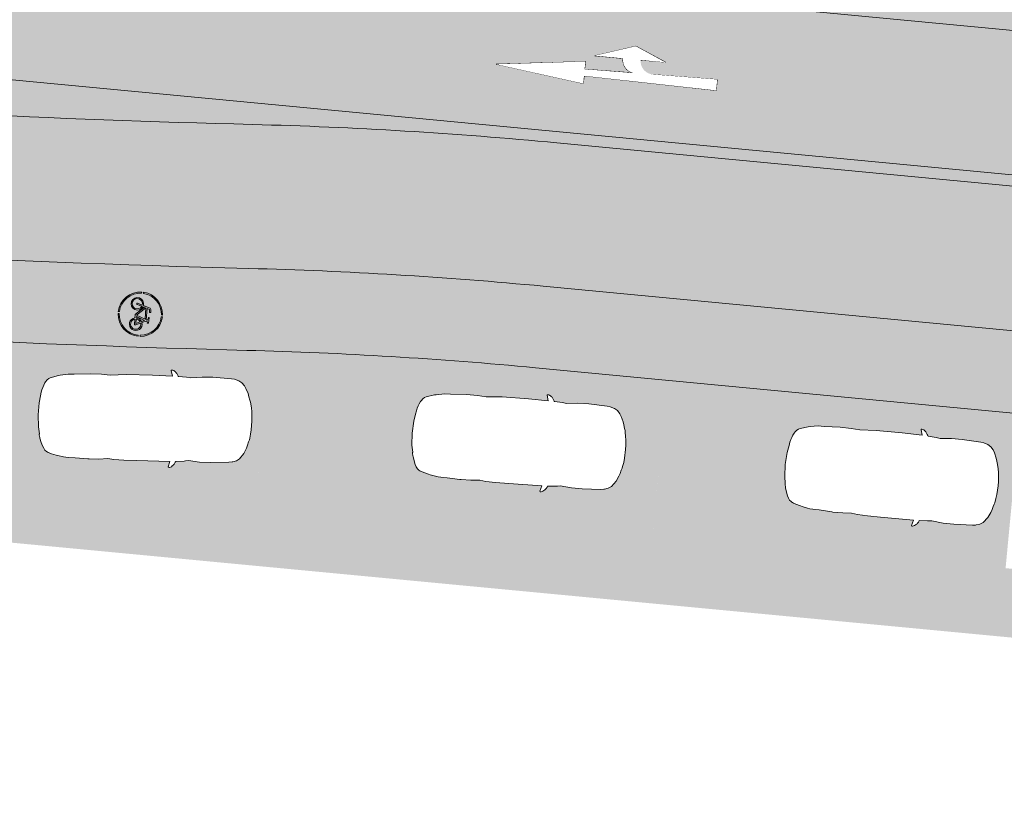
# Model space of a CAD drawing. Header units: metres. Extents: x -862 to 1262, y -354 to 644.
# Tile 30 of 256: x -415 to -392, y 397 to 415. Entities that reach past the tile are written whole.
import ezdxf

# ---------------------------------------------------------------- set-up
doc = ezdxf.new("R2010")
doc.units = ezdxf.units.M
doc.header["$LTSCALE"] = 0.5
doc.set_wipeout_variables(frame=1)
doc.layers.add('BPR_Verkehr_220520', color=7, linetype='Continuous')

# ---------------------------------------------------------------- blocks, each defined once
blk = doc.blocks.new('Fz_bmw_X5_2011_D-2')
at = {"color": 255, "linetype": 'Continuous', "lineweight": 5, "transparency": 33554687}
blk.add_wipeout([(2.186, -3.613), (2.164, -3.575), (2.126, -3.533), (2.095, -3.491), (2.069, -3.468), (2.043, -3.448), (2.016, -3.43), (1.989, -3.415), (1.962, -3.401), (1.934, -3.389), (1.918, -3.384), (1.895, -3.006), (1.888, -2.94), (1.866, -2.814), (1.92, -2.304), (1.925, -1.818), (1.882, -0.981), (1.865, -0.837), (1.859, -0.807), (1.807, -0.646), (1.72, -0.505), (1.466, -0.317), (1.229, -0.212), (1.098, -0.166), (0.947, -0.127), (0.848, -0.092), (0.776, -0.077), (0.588, -0.043), (0.395, -0.019), (0, 0), (-0.198, -0.005), (-0.395, -0.019), (-0.432, -0.023), (-0.587, -0.043), (-0.776, -0.077), (-0.848, -0.092), (-0.947, -0.127), (-1.098, -0.166), (-1.237, -0.213), (-1.466, -0.317), (-1.589, -0.386), (-1.72, -0.505), (-1.807, -0.646), (-1.864, -0.837), (-1.882, -0.981), (-1.925, -1.818), (-1.92, -2.304), (-1.866, -2.814), (-1.894, -3.006), (-1.915, -3.372), (-1.934, -3.389), (-1.989, -3.415), (-2.043, -3.448), (-2.069, -3.468), (-2.095, -3.491), (-2.119, -3.516), (-2.152, -3.561), (-2.175, -3.594), (-2.195, -3.643), (-2.197, -3.687), (-2.194, -3.704), (-2.177, -3.714), (-2.171, -3.713), (-1.927, -3.646), (-1.945, -4.544), (-1.937, -5.733), (-1.886, -6.457), (-1.915, -6.853), (-1.923, -7.351), (-1.884, -8.076), (-1.879, -8.345), (-1.812, -8.71), (-1.793, -8.789), (-1.682, -9.154), (-1.646, -9.225), (-1.585, -9.296), (-1.503, -9.358), (-1.449, -9.39), (-1.34, -9.442), (-1.242, -9.48), (-1.136, -9.514), (-1.021, -9.545), (-0.858, -9.571), (-0.542, -9.627), (0, -9.658), (0.543, -9.627), (0.859, -9.571), (0.871, -9.574), (0.876, -9.574), (0.888, -9.574), (0.894, -9.573), (0.901, -9.572), (1.022, -9.545), (1.05, -9.538), (1.242, -9.48), (1.399, -9.416), (1.503, -9.358), (1.585, -9.296), (1.646, -9.225), (1.666, -9.188), (1.682, -9.154), (1.7, -9.11), (1.738, -8.995), (1.794, -8.789), (1.813, -8.71), (1.864, -8.457), (1.879, -8.345), (1.884, -8.217), (1.894, -7.928), (1.923, -7.351), (1.924, -7.297), (1.915, -6.853), (1.886, -6.457), (1.918, -6.185), (1.938, -5.733), (1.934, -5.134), (1.925, -3.645), (2.171, -3.713), (2.196, -3.697), (2.198, -3.675), (2.197, -3.659)], dxfattribs=at)
at = {"color": 9, "linetype": 'Continuous', "lineweight": 5, "transparency": 33554687, "flags": 128}
blk.add_lwpolyline([(2.186, -3.613), (2.164, -3.575), (2.126, -3.533), (2.095, -3.491), (2.069, -3.468), (2.043, -3.448), (2.016, -3.43), (1.989, -3.415), (1.962, -3.401), (1.934, -3.389), (1.918, -3.384), (1.895, -3.006), (1.888, -2.94), (1.866, -2.814), (1.92, -2.304), (1.925, -1.818), (1.882, -0.981), (1.865, -0.837), (1.859, -0.807), (1.807, -0.646), (1.72, -0.505), (1.466, -0.317), (1.229, -0.212), (1.098, -0.166), (0.947, -0.127), (0.848, -0.092), (0.776, -0.077), (0.588, -0.043), (0.395, -0.019), (0, 0), (-0.198, -0.005), (-0.395, -0.019), (-0.432, -0.023), (-0.587, -0.043), (-0.776, -0.077), (-0.848, -0.092), (-0.947, -0.127), (-1.098, -0.166), (-1.237, -0.213), (-1.466, -0.317), (-1.589, -0.386), (-1.72, -0.505), (-1.807, -0.646), (-1.864, -0.837), (-1.882, -0.981), (-1.925, -1.818), (-1.92, -2.304), (-1.866, -2.814), (-1.894, -3.006), (-1.915, -3.372), (-1.934, -3.389), (-1.989, -3.415), (-2.043, -3.448), (-2.069, -3.468), (-2.095, -3.491), (-2.119, -3.516), (-2.152, -3.561), (-2.175, -3.594), (-2.195, -3.643), (-2.197, -3.687), (-2.194, -3.704), (-2.177, -3.714), (-2.171, -3.713), (-1.927, -3.646), (-1.945, -4.544), (-1.937, -5.733), (-1.886, -6.457), (-1.915, -6.853), (-1.923, -7.351), (-1.884, -8.076), (-1.879, -8.345), (-1.812, -8.71), (-1.793, -8.789), (-1.682, -9.154), (-1.646, -9.225), (-1.585, -9.296), (-1.503, -9.358), (-1.449, -9.39), (-1.34, -9.442), (-1.242, -9.48), (-1.136, -9.514), (-1.021, -9.545), (-0.858, -9.571), (-0.542, -9.627), (0, -9.658), (0.543, -9.627), (0.859, -9.571), (0.871, -9.574), (0.876, -9.574), (0.888, -9.574), (0.894, -9.573), (0.901, -9.572), (1.022, -9.545), (1.05, -9.538), (1.242, -9.48), (1.399, -9.416), (1.503, -9.358), (1.585, -9.296), (1.646, -9.225), (1.666, -9.188), (1.682, -9.154), (1.7, -9.11), (1.738, -8.995), (1.794, -8.789), (1.813, -8.71), (1.864, -8.457), (1.879, -8.345), (1.884, -8.217), (1.894, -7.928), (1.923, -7.351), (1.924, -7.297), (1.915, -6.853), (1.886, -6.457), (1.918, -6.185), (1.938, -5.733), (1.934, -5.134), (1.925, -3.645), (2.171, -3.713), (2.196, -3.697), (2.198, -3.675), (2.197, -3.659)], close=True, dxfattribs=at)
at = {"color": 255, "linetype": 'Continuous', "lineweight": 5, "transparency": 33554687}
blk.add_wipeout([(-0.542, -9.627), (0, -9.658), (0.543, -9.627), (0.859, -9.571), (0.871, -9.574), (0.876, -9.574), (0.888, -9.574), (0.894, -9.573), (0.901, -9.572), (1.022, -9.545), (1.05, -9.538), (1.242, -9.48), (1.399, -9.416), (1.503, -9.358), (1.585, -9.296), (1.646, -9.225), (1.666, -9.188), (1.682, -9.154), (1.7, -9.11), (1.738, -8.995), (1.794, -8.789), (1.813, -8.71), (1.864, -8.457), (1.879, -8.345), (1.884, -8.217), (1.894, -7.928), (1.923, -7.351), (1.924, -7.297), (1.915, -6.853), (1.886, -6.457), (1.918, -6.185), (1.938, -5.733), (1.934, -5.134), (1.925, -3.645), (2.171, -3.713), (2.196, -3.697), (2.198, -3.675), (2.197, -3.659), (2.186, -3.613), (2.164, -3.575), (2.126, -3.533), (2.095, -3.491), (2.069, -3.468), (2.043, -3.448), (2.016, -3.43), (1.989, -3.415), (1.962, -3.401), (1.934, -3.389), (1.918, -3.384), (1.895, -3.006), (1.888, -2.94), (1.866, -2.814), (1.92, -2.304), (1.925, -1.818), (1.882, -0.981), (1.865, -0.837), (1.859, -0.807), (1.807, -0.646), (1.72, -0.505), (1.466, -0.317), (1.229, -0.212), (1.098, -0.166), (0.947, -0.127), (0.848, -0.092), (0.776, -0.077), (0.588, -0.043), (0.395, -0.019), (0, 0), (-0.198, -0.005), (-0.395, -0.019), (-0.432, -0.023), (-0.587, -0.043), (-0.776, -0.077), (-0.848, -0.092), (-0.947, -0.127), (-1.098, -0.166), (-1.237, -0.213), (-1.466, -0.317), (-1.589, -0.386), (-1.72, -0.505), (-1.807, -0.646), (-1.864, -0.837), (-1.882, -0.981), (-1.925, -1.818), (-1.92, -2.304), (-1.866, -2.814), (-1.894, -3.006), (-1.915, -3.372), (-1.934, -3.389), (-1.989, -3.415), (-2.043, -3.448), (-2.069, -3.468), (-2.095, -3.491), (-2.119, -3.516), (-2.152, -3.561), (-2.175, -3.594), (-2.195, -3.643), (-2.197, -3.687), (-2.194, -3.704), (-2.177, -3.714), (-2.171, -3.713), (-1.927, -3.646), (-1.945, -4.544), (-1.937, -5.733), (-1.886, -6.457), (-1.915, -6.853), (-1.923, -7.351), (-1.884, -8.076), (-1.879, -8.345), (-1.812, -8.71), (-1.793, -8.789), (-1.682, -9.154), (-1.646, -9.225), (-1.585, -9.296), (-1.503, -9.358), (-1.449, -9.39), (-1.34, -9.442), (-1.242, -9.48), (-1.136, -9.514), (-1.021, -9.545), (-0.858, -9.571)], dxfattribs=at)
at = {"color": 9, "linetype": 'Continuous', "lineweight": 5, "transparency": 33554687, "flags": 128}
blk.add_lwpolyline([(-0.542, -9.627), (0, -9.658), (0.543, -9.627), (0.859, -9.571), (0.871, -9.574), (0.876, -9.574), (0.888, -9.574), (0.894, -9.573), (0.901, -9.572), (1.022, -9.545), (1.05, -9.538), (1.242, -9.48), (1.399, -9.416), (1.503, -9.358), (1.585, -9.296), (1.646, -9.225), (1.666, -9.188), (1.682, -9.154), (1.7, -9.11), (1.738, -8.995), (1.794, -8.789), (1.813, -8.71), (1.864, -8.457), (1.879, -8.345), (1.884, -8.217), (1.894, -7.928), (1.923, -7.351), (1.924, -7.297), (1.915, -6.853), (1.886, -6.457), (1.918, -6.185), (1.938, -5.733), (1.934, -5.134), (1.925, -3.645), (2.171, -3.713), (2.196, -3.697), (2.198, -3.675), (2.197, -3.659), (2.186, -3.613), (2.164, -3.575), (2.126, -3.533), (2.095, -3.491), (2.069, -3.468), (2.043, -3.448), (2.016, -3.43), (1.989, -3.415), (1.962, -3.401), (1.934, -3.389), (1.918, -3.384), (1.895, -3.006), (1.888, -2.94), (1.866, -2.814), (1.92, -2.304), (1.925, -1.818), (1.882, -0.981), (1.865, -0.837), (1.859, -0.807), (1.807, -0.646), (1.72, -0.505), (1.466, -0.317), (1.229, -0.212), (1.098, -0.166), (0.947, -0.127), (0.848, -0.092), (0.776, -0.077), (0.588, -0.043), (0.395, -0.019), (0, 0), (-0.198, -0.005), (-0.395, -0.019), (-0.432, -0.023), (-0.587, -0.043), (-0.776, -0.077), (-0.848, -0.092), (-0.947, -0.127), (-1.098, -0.166), (-1.237, -0.213), (-1.466, -0.317), (-1.589, -0.386), (-1.72, -0.505), (-1.807, -0.646), (-1.864, -0.837), (-1.882, -0.981), (-1.925, -1.818), (-1.92, -2.304), (-1.866, -2.814), (-1.894, -3.006), (-1.915, -3.372), (-1.934, -3.389), (-1.989, -3.415), (-2.043, -3.448), (-2.069, -3.468), (-2.095, -3.491), (-2.119, -3.516), (-2.152, -3.561), (-2.175, -3.594), (-2.195, -3.643), (-2.197, -3.687), (-2.194, -3.704), (-2.177, -3.714), (-2.171, -3.713), (-1.927, -3.646), (-1.945, -4.544), (-1.937, -5.733), (-1.886, -6.457), (-1.915, -6.853), (-1.923, -7.351), (-1.884, -8.076), (-1.879, -8.345), (-1.812, -8.71), (-1.793, -8.789), (-1.682, -9.154), (-1.646, -9.225), (-1.585, -9.296), (-1.503, -9.358), (-1.449, -9.39), (-1.34, -9.442), (-1.242, -9.48), (-1.136, -9.514), (-1.021, -9.545), (-0.858, -9.571), (-0.542, -9.627)], close=True, dxfattribs=at)
blk = doc.blocks.new('Piktogramm Rad-2')
at = {"color": 255, "linetype": 'Continuous', "lineweight": 9, "transparency": 33554687}
for p, q in [((-0.021, 0.5), (-0.021, 0.475)), ((0.021, 0.5), (0.021, 0.475)), ((-0.058, 0.231), (-0.106, 0.231)), ((-0.058, 0.202), (-0.058, 0.231)), ((-0.474, 0.035), (-0.499, 0.035)), ((-0.244, -0.083), (-0.211, 0.027)), ((-0.183, 0.018), (-0.217, -0.091)), ((-0.161, 0.19), (-0.202, 0.054)), ((-0.175, 0.046), (-0.163, 0.083)), ((-0.163, 0.083), (0.008, -0.106)), ((0.102, 0.116), (-0.153, 0.115)), ((-0.153, 0.115), (0.028, -0.085)), ((-0.145, 0.144), (-0.133, 0.181)), ((0.113, 0.144), (-0.145, 0.144)), ((-0.106, 0.202), (-0.058, 0.202)), ((0.028, -0.085), (0.102, 0.116)), ((0.13, 0.106), (0.058, -0.086)), ((0.063, 0.188), (0.124, 0.173)), ((0.187, 0.202), (0.064, 0.202)), ((0.124, 0.173), (0.113, 0.144)), ((0.16, 0.039), (0.13, 0.106)), ((0.144, 0.145), (0.155, 0.173)), ((0.186, 0.051), (0.144, 0.145)), ((0.155, 0.173), (0.187, 0.173)), ((0.216, -0.086), (0.171, 0.013)), ((0.187, 0.173), (0.187, 0.202)), ((0.198, 0.024), (0.251, -0.095)), ((0.499, 0.035), (0.474, 0.035)), ((-0.475, -0.008), (-0.5, -0.008)), ((0.029, -0.115), (0.09, -0.115)), ((0.058, -0.086), (0.087, -0.086)), ((0.116, -0.086), (0.216, -0.086)), ((0.238, -0.115), (0.119, -0.115)), ((0.5, -0.008), (0.475, -0.008)), ((-0.021, -0.475), (-0.021, -0.5)), ((0.021, -0.475), (0.021, -0.5))]:
    blk.add_line(p, q, dxfattribs=at)
at = {"color": 255, "linetype": 'Continuous', "lineweight": 9, "transparency": 33554687, "flags": 128}
for points in [[(-0.021, 0.5, 0.381791), (-0.499, 0.035)], [(-0.021, 0.475, 0.380102), (-0.474, 0.035)], [(0.499, 0.035, 0.381791), (0.021, 0.5)], [(0.474, 0.035, 0.380102), (0.021, 0.475)], [(-0.106, 0.231, 0.328778), (-0.161, 0.19)], [(-0.202, 0.054, 19.949786), (-0.175, 0.046)], [(-0.211, 0.027, 15.937117), (-0.183, 0.018)], [(-0.106, 0.202, 0.328778), (-0.133, 0.181)], [(0.064, 0.202, 0.888811), (0.063, 0.188)], [(0.16, 0.039, 0.270132), (0.087, -0.086)], [(0.09, -0.115, 2.622797), (0.186, 0.051)], [(0.171, 0.013, 0.263725), (0.116, -0.086)], [(0.119, -0.115, 2.47711), (0.198, 0.024)], [(-0.5, -0.008, 0.397016), (-0.021, -0.5)], [(-0.475, -0.008, 0.396116), (-0.021, -0.475)], [(-0.244, -0.083, 1), (-0.217, -0.091)], [(0.008, -0.106, 0.212418), (0.029, -0.115)], [(0.021, -0.475, 0.396116), (0.475, -0.008)], [(0.021, -0.5, 0.397016), (0.5, -0.008)], [(0.238, -0.115, 0.543375), (0.251, -0.095)]]:
    blk.add_lwpolyline(points, format="xyb", dxfattribs=at)
blk = doc.blocks.new('PIKTO_RD+-2')
at = {"color": 3, "true_color": 0x00ff00, "transparency": 33554687}
blk.add_blockref('Piktogramm Rad-2', (0, 0), dxfattribs=at)
blk = doc.blocks.new('ab_Gerarech-2')
at = {"color": 255, "linetype": 'Continuous', "lineweight": 9, "transparency": 33554687}
for p, q in [((2.2, 0.4), (3.1, 0.7)), ((3.1, 0.7), (3.8, 0.4)), ((0, 0), (2, 0.25)), ((2, 0.25), (2, 0.075)), ((2.84, 0.4), (2.2, 0.4)), ((3.8, 0.4), (3.24, 0.4)), ((0, 0), (2, -0.25)), ((2, 0.075), (3.1, 0.093)), ((3.524, 0.1), (5, 0.125)), ((5, 0.125), (5, -0.125)), ((2, -0.075), (2, -0.25)), ((2, -0.075), (5, -0.125))]:
    blk.add_line(p, q, dxfattribs=at)
blk.add_wipeout([(3.1, 0.093), (3.093, 0.094), (3.086, 0.095), (3.08, 0.097), (3.073, 0.098), (3.066, 0.1), (3.06, 0.102), (3.053, 0.104), (3.046, 0.106), (3.04, 0.108), (3.033, 0.11), (3.027, 0.113), (3.021, 0.115), (3.014, 0.118), (3.008, 0.121), (3.002, 0.124), (2.996, 0.127), (2.99, 0.131), (2.984, 0.134), (2.978, 0.138), (2.972, 0.142), (2.967, 0.146), (2.961, 0.15), (2.956, 0.154), (2.95, 0.158), (2.945, 0.163), (2.94, 0.167), (2.935, 0.172), (2.93, 0.177), (2.925, 0.181), (2.92, 0.186), (2.916, 0.191), (2.911, 0.197), (2.907, 0.202), (2.902, 0.207), (2.898, 0.213), (2.894, 0.218), (2.89, 0.224), (2.887, 0.23), (2.883, 0.236), (2.879, 0.242), (2.876, 0.248), (2.873, 0.254), (2.87, 0.26), (2.867, 0.266), (2.864, 0.272), (2.861, 0.279), (2.859, 0.285), (2.857, 0.292), (2.854, 0.298), (2.852, 0.305), (2.851, 0.311), (2.849, 0.318), (2.847, 0.325), (2.846, 0.332), (2.844, 0.338), (2.843, 0.345), (2.842, 0.352), (2.842, 0.359), (2.841, 0.366), (2.84, 0.372), (2.84, 0.379), (2.84, 0.386), (2.84, 0.393), (2.84, 0.4), (3.14, 0.391)], dxfattribs=at)
blk.add_arc((3.14, 0.391), 0.3, 178.2186, 262.3657, dxfattribs=at)
at = {"color": 255, "linetype": 'Continuous', "lineweight": 5, "transparency": 33554687}
blk.add_wipeout([(0, 0), (2, -0.25), (2, -0.075), (5, -0.125), (5, 0.125), (3.566, 0.101), (3.504, 0.102), (3.443, 0.116), (3.387, 0.142), (3.337, 0.179), (3.296, 0.225), (3.265, 0.279), (3.246, 0.338), (3.24, 0.4), (3.8, 0.4), (3.1, 0.7), (2.2, 0.4), (2.84, 0.4), (2.843, 0.345), (2.857, 0.292), (2.879, 0.242), (2.911, 0.197), (2.95, 0.158), (2.996, 0.127), (3.046, 0.106), (3.1, 0.093), (2, 0.075), (2, 0.25)], dxfattribs=at)

msp = doc.modelspace()

# ---------------------------------------------------------------- hatches: boundary and pattern name
at = {"layer": 'BPR_Verkehr_220520', "linetype": 'Continuous', "lineweight": 0, "true_color": 0xe4e6e5, "transparency": 33554687}
h = msp.add_hatch(color=254, dxfattribs=at)
h.paths.add_polyline_path([(-698.924, 452.621), (-699.733, 450.901), (-683.88, 406.328), (-682.087, 406.971), (-682.201, 407.314), (-682.307, 407.632), (-682.675, 409.044), (-682.896, 410.486), (-682.968, 411.943), (-682.89, 413.4), (-682.662, 414.841), (-682.288, 416.251), (-681.77, 417.615), (-681.116, 418.919), (-680.287, 420.158), (-679.851, 420.724), (-679.313, 421.376), (-678.091, 422.797), (-676.693, 424.337), (-676.311, 424.738), (-675.634, 425.425), (-674.933, 426.088), (-674.208, 426.725), (-673.462, 427.336), (-672.694, 427.92), (-671.905, 428.476), (-671.097, 429.003), (-670.271, 429.501), (-669.647, 429.848), (-669.011, 430.172), (-668.363, 430.473), (-667.705, 430.751), (-667.038, 431.006), (-666.362, 431.236), (-665.679, 431.442), (-664.988, 431.623), (-664.554, 431.724), (-664.117, 431.815), (-663.679, 431.897), (-663.239, 431.968), (-662.797, 432.03), (-662.355, 432.082), (-661.911, 432.124), (-661.466, 432.156), (-661.38, 432.161), (-661.293, 432.165), (-661.207, 432.17), (-661.12, 432.174), (-661.033, 432.177), (-660.947, 432.18), (-660.86, 432.183), (-660.773, 432.186), (-659.304, 432.213), (-657.834, 432.219), (-656.364, 432.204), (-654.894, 432.167), (-653.426, 432.108), (-651.958, 432.027), (-650.491, 431.926), (-649.027, 431.802), (-648.632, 431.765), (-648.238, 431.727), (-647.844, 431.687), (-647.45, 431.645), (-647.056, 431.602), (-646.663, 431.557), (-646.269, 431.511), (-645.876, 431.463), (-608.262, 426.807), (-607.151, 426.671), (-606.04, 426.536), (-604.929, 426.402), (-603.818, 426.27), (-602.706, 426.139), (-601.595, 426.01), (-600.483, 425.883), (-599.371, 425.757), (-598.594, 425.67), (-597.818, 425.584), (-597.041, 425.498), (-596.265, 425.413), (-595.488, 425.329), (-594.711, 425.246), (-593.934, 425.164), (-593.157, 425.082), (-592.851, 425.05), (-592.544, 425.018), (-592.238, 424.986), (-591.931, 424.954), (-591.625, 424.923), (-591.318, 424.891), (-591.011, 424.86), (-590.705, 424.829), (-590.099, 424.767), (-589.494, 424.707), (-588.888, 424.646), (-588.282, 424.586), (-587.676, 424.527), (-587.07, 424.468), (-586.465, 424.409), (-585.859, 424.351), (-585.782, 424.344), (-585.706, 424.336), (-585.63, 424.329), (-585.554, 424.322), (-585.478, 424.315), (-585.401, 424.307), (-585.325, 424.3), (-585.249, 424.293), (-561.438, 422.035), (-560.938, 421.988), (-559.51, 421.853), (-559.249, 421.828), (-558.987, 421.803), (-558.725, 421.779), (-558.463, 421.755), (-558.201, 421.73), (-557.939, 421.707), (-557.676, 421.683), (-557.414, 421.659), (-556.294, 421.487), (-555.204, 421.176), (-554.161, 420.73), (-553.183, 420.156), (-552.285, 419.464), (-551.481, 418.664), (-550.784, 417.77), (-550.205, 416.795), (-550.013, 416.397), (-549.842, 415.99), (-549.69, 415.575), (-549.559, 415.154), (-549.449, 414.726), (-549.36, 414.293), (-549.292, 413.857), (-549.246, 413.417), (-549.243, 413.38), (-549.24, 413.343), (-549.238, 413.306), (-549.235, 413.269), (-549.233, 413.232), (-549.231, 413.195), (-549.229, 413.158), (-549.227, 413.121), (-549.226, 413.1), (-549.225, 413.078), (-549.224, 413.056), (-549.223, 413.035), (-549.222, 413.013), (-549.222, 412.991), (-549.221, 412.97), (-549.22, 412.948), (-549.606, 407.232), (-544.169, 406.821), (-543.933, 409.949), (-543.853, 411), (-543.53, 412.875), (-542.857, 414.656), (-541.859, 416.276), (-540.572, 417.678), (-539.042, 418.811), (-537.326, 419.634), (-535.485, 420.117), (-533.586, 420.242), (-533.361, 420.235), (-533.136, 420.229), (-532.911, 420.222), (-532.685, 420.216), (-532.46, 420.21), (-532.235, 420.204), (-532.01, 420.198), (-531.785, 420.192), (-531.732, 420.191), (-531.679, 420.189), (-531.626, 420.186), (-531.573, 420.183), (-531.52, 420.18), (-531.467, 420.176), (-531.414, 420.172), (-531.361, 420.167), (-471.89, 414.447), (-471.817, 414.434), (-471.746, 414.411), (-471.68, 414.378), (-471.62, 414.335), (-471.566, 414.284), (-471.521, 414.225), (-471.485, 414.161), (-471.458, 414.092), (-470.95, 412.347), (-467.074, 411.974), (-456.585, 410.965), (-455.448, 410.773), (-454.351, 410.418), (-453.316, 409.91), (-452.365, 409.259), (-451.518, 408.477), (-450.791, 407.582), (-450.201, 406.592), (-449.759, 405.527), (-449.747, 405.488), (-449.734, 405.45), (-449.722, 405.412), (-449.71, 405.373), (-449.698, 405.335), (-449.686, 405.296), (-449.675, 405.257), (-449.664, 405.219), (-449.648, 405.165), (-449.634, 405.111), (-449.619, 405.058), (-449.605, 405.004), (-449.591, 404.95), (-449.578, 404.896), (-449.565, 404.842), (-449.552, 404.788), (-448.392, 399.721), (-441.922, 399.5), (-441.911, 399.603), (-441.9, 399.705), (-441.888, 399.807), (-441.874, 399.908), (-441.86, 400.01), (-441.844, 400.112), (-441.828, 400.213), (-441.81, 400.314), (-441.803, 400.351), (-441.797, 400.388), (-441.79, 400.425), (-441.782, 400.462), (-441.775, 400.5), (-441.768, 400.537), (-441.76, 400.574), (-441.752, 400.611), (-441.611, 401.194), (-441.435, 401.768), (-441.225, 402.33), (-440.982, 402.879), (-440.706, 403.412), (-440.399, 403.928), (-440.061, 404.424), (-439.694, 404.899), (-439.67, 404.928), (-439.646, 404.957), (-439.622, 404.986), (-439.598, 405.014), (-439.574, 405.043), (-439.549, 405.071), (-439.525, 405.1), (-439.5, 405.128), (-438.917, 405.741), (-438.285, 406.303), (-437.608, 406.809), (-436.89, 407.256), (-436.137, 407.641), (-435.354, 407.96), (-434.547, 408.213), (-433.721, 408.396), (-433.684, 408.403), (-433.647, 408.409), (-433.61, 408.416), (-433.573, 408.422), (-433.535, 408.428), (-433.498, 408.434), (-433.461, 408.439), (-433.424, 408.445), (-433.214, 408.473), (-433.004, 408.498), (-432.793, 408.517), (-432.582, 408.533), (-432.37, 408.543), (-432.159, 408.55), (-431.947, 408.552), (-431.735, 408.549), (-431.66, 408.547), (-431.584, 408.544), (-431.509, 408.541), (-431.433, 408.537), (-431.358, 408.533), (-431.283, 408.528), (-431.207, 408.523), (-431.132, 408.517), (-431.115, 408.515), (-431.098, 408.514), (-431.082, 408.512), (-431.065, 408.511), (-431.048, 408.509), (-431.032, 408.508), (-431.015, 408.506), (-430.998, 408.505), (-429.811, 408.391), (-429.181, 408.333), (-428.55, 408.276), (-427.92, 408.221), (-427.289, 408.167), (-426.658, 408.114), (-426.028, 408.062), (-425.397, 408.012), (-424.766, 407.963), (-424.167, 407.567), (-422.344, 407.437), (-420.521, 407.318), (-418.697, 407.21), (-416.873, 407.113), (-415.048, 407.027), (-413.222, 406.953), (-411.396, 406.889), (-409.57, 406.836), (-408.759, 406.811), (-407.948, 406.78), (-407.137, 406.742), (-406.326, 406.696), (-405.516, 406.644), (-404.707, 406.584), (-403.898, 406.518), (-403.09, 406.445), (-337.083, 400.178), (-336.698, 400.154), (-336.312, 400.155), (-335.927, 400.18), (-335.545, 400.23), (-335.166, 400.305), (-334.793, 400.404), (-334.428, 400.527), (-334.07, 400.672), (-333.832, 400.773), (-333.589, 400.863), (-333.342, 400.942), (-333.093, 401.011), (-332.84, 401.069), (-332.586, 401.116), (-332.329, 401.152), (-332.072, 401.177), (-331.945, 401.185), (-331.818, 401.19), (-331.691, 401.193), (-331.564, 401.193), (-331.437, 401.191), (-331.311, 401.185), (-331.184, 401.177), (-331.057, 401.167), (-316.615, 399.796), (-316.105, 399.734), (-315.599, 399.646), (-315.098, 399.533), (-314.604, 399.393), (-314.117, 399.229), (-313.64, 399.04), (-313.173, 398.827), (-312.717, 398.589), (-312.444, 398.428), (-312.179, 398.253), (-311.924, 398.064), (-311.679, 397.862), (-311.445, 397.647), (-311.223, 397.42), (-311.014, 397.181), (-310.817, 396.932), (-303.48, 401.885), (-303.693, 402.23), (-303.88, 402.59), (-304.04, 402.963), (-304.172, 403.346), (-304.275, 403.738), (-304.349, 404.136), (-304.394, 404.539), (-304.409, 404.945), (-304.388, 405.425), (-304.325, 405.902), (-304.221, 406.371), (-304.076, 406.829), (-303.892, 407.273), (-303.669, 407.7), (-303.41, 408.105), (-303.117, 408.486), (-308.466, 415.175), (-308.501, 415.143), (-308.535, 415.11), (-308.569, 415.077), (-308.604, 415.045), (-308.638, 415.012), (-308.672, 414.979), (-308.706, 414.946), (-308.74, 414.912), (-309.561, 414.157), (-310.433, 413.46), (-311.352, 412.827), (-312.312, 412.258), (-313.31, 411.758), (-314.34, 411.329), (-315.398, 410.973), (-316.478, 410.691), (-316.516, 410.682), (-316.555, 410.674), (-316.593, 410.666), (-316.632, 410.657), (-316.67, 410.649), (-316.709, 410.641), (-316.747, 410.633), (-316.786, 410.625), (-317.06, 410.572), (-317.335, 410.523), (-317.611, 410.48), (-317.888, 410.441), (-318.165, 410.407), (-318.443, 410.378), (-318.722, 410.353), (-319, 410.334), (-319.041, 410.331), (-319.082, 410.329), (-319.123, 410.326), (-319.163, 410.324), (-319.204, 410.322), (-319.245, 410.319), (-319.286, 410.317), (-319.326, 410.314), (-319.402, 410.31), (-319.478, 410.305), (-319.554, 410.301), (-319.629, 410.296), (-319.705, 410.292), (-319.781, 410.287), (-319.857, 410.283), (-319.932, 410.278), (-320.046, 410.271), (-320.16, 410.265), (-320.273, 410.258), (-320.387, 410.252), (-320.501, 410.245), (-320.614, 410.239), (-320.728, 410.232), (-320.841, 410.226), (-320.887, 410.223), (-320.932, 410.221), (-320.977, 410.218), (-321.022, 410.216), (-321.067, 410.213), (-321.112, 410.211), (-321.157, 410.208), (-321.202, 410.206), (-321.258, 410.203), (-321.314, 410.202), (-321.37, 410.201), (-321.427, 410.202), (-321.483, 410.203), (-321.539, 410.206), (-321.595, 410.21), (-321.651, 410.215), (-331.791, 411.177), (-334.28, 411.413), (-335.672, 411.546), (-341.325, 412.082), (-352.458, 413.139), (-354.947, 413.376), (-366.455, 414.468), (-368.944, 414.705), (-386.903, 416.41), (-389.392, 416.646), (-401.179, 417.765), (-403.668, 418.001), (-419.912, 419.544), (-420.084, 419.56), (-420.255, 419.576), (-420.427, 419.593), (-420.599, 419.61), (-420.771, 419.627), (-420.942, 419.644), (-421.114, 419.661), (-421.286, 419.678), (-421.534, 419.703), (-421.783, 419.728), (-422.032, 419.754), (-422.28, 419.78), (-422.529, 419.806), (-422.778, 419.832), (-423.026, 419.859), (-423.275, 419.886), (-423.275, 419.882), (-423.336, 419.894), (-423.398, 419.906), (-423.459, 419.917), (-423.52, 419.928), (-423.582, 419.94), (-423.643, 419.951), (-423.704, 419.963), (-423.766, 419.974), (-423.772, 419.941), (-425.17, 420.198), (-426.572, 420.435), (-427.977, 420.654), (-429.385, 420.852), (-430.796, 421.031), (-432.209, 421.191), (-433.624, 421.331), (-435.041, 421.451), (-440.168, 421.944), (-441.146, 422.1), (-442.098, 422.375), (-443.009, 422.766), (-443.864, 423.267), (-444.651, 423.87), (-445.357, 424.565), (-445.971, 425.342), (-446.485, 426.189), (-446.672, 426.54), (-446.84, 426.899), (-446.99, 427.265), (-447.123, 427.639), (-447.236, 428.019), (-447.331, 428.404), (-447.406, 428.793), (-447.462, 429.186), (-448.145, 435.012), (-448.391, 436.882), (-453.599, 437.631), (-453.577, 437.552), (-453.555, 437.473), (-453.535, 437.395), (-453.514, 437.316), (-453.495, 437.237), (-453.476, 437.157), (-453.457, 437.078), (-453.44, 436.998), (-453.213, 435.118), (-453.346, 433.228), (-453.832, 431.397), (-454.655, 429.691), (-455.784, 428.171), (-457.18, 426.891), (-458.793, 425.897), (-460.564, 425.225), (-460.988, 425.093), (-461.415, 424.973), (-461.846, 424.865), (-462.279, 424.769), (-462.715, 424.686), (-463.153, 424.615), (-463.593, 424.556), (-464.034, 424.51), (-464.281, 424.484), (-464.527, 424.462), (-464.774, 424.446), (-465.021, 424.436), (-465.269, 424.43), (-465.516, 424.429), (-465.764, 424.434), (-466.011, 424.443), (-466.082, 424.447), (-466.152, 424.451), (-466.223, 424.455), (-466.293, 424.46), (-466.364, 424.465), (-466.434, 424.471), (-466.505, 424.477), (-466.575, 424.484), (-593.85, 436.726), (-594.096, 436.759), (-594.338, 436.813), (-594.574, 436.887), (-594.804, 436.98), (-595.025, 437.092), (-595.236, 437.222), (-595.436, 437.368), (-595.623, 437.531), (-596.088, 438.003), (-596.517, 438.509), (-596.907, 439.045), (-597.257, 439.608), (-597.564, 440.195), (-597.828, 440.803), (-598.046, 441.429), (-598.217, 442.07), (-598.226, 442.108), (-598.234, 442.147), (-598.243, 442.185), (-598.251, 442.224), (-598.259, 442.263), (-598.267, 442.302), (-598.275, 442.34), (-598.282, 442.379), (-598.311, 442.541), (-598.338, 442.703), (-598.361, 442.865), (-598.382, 443.028), (-598.4, 443.191), (-598.414, 443.354), (-598.426, 443.518), (-598.434, 443.681), (-598.447, 444.024), (-598.456, 444.367), (-598.46, 444.709), (-598.459, 445.052), (-598.455, 445.395), (-598.446, 445.738), (-598.432, 446.08), (-598.415, 446.422), (-598.412, 446.46), (-598.41, 446.497), (-598.408, 446.535), (-598.406, 446.572), (-598.403, 446.61), (-598.401, 446.647), (-598.398, 446.685), (-598.396, 446.722), (-598.393, 446.757), (-598.391, 446.792), (-598.388, 446.827), (-598.386, 446.861), (-598.383, 446.896), (-598.38, 446.931), (-598.378, 446.966), (-598.375, 447.001), (-597.98, 451.961), (-603.946, 452.361), (-604.239, 448.981), (-604.374, 447.425), (-604.44, 446.67), (-604.487, 446.225), (-604.55, 445.782), (-604.63, 445.341), (-604.727, 444.904), (-604.839, 444.471), (-604.968, 444.042), (-605.113, 443.619), (-605.273, 443.201), (-605.288, 443.164), (-605.302, 443.128), (-605.317, 443.092), (-605.332, 443.056), (-605.348, 443.02), (-605.363, 442.984), (-605.378, 442.949), (-605.394, 442.913), (-605.446, 442.794), (-605.5, 442.676), (-605.555, 442.559), (-605.611, 442.442), (-605.669, 442.325), (-605.728, 442.21), (-605.788, 442.095), (-605.849, 441.98), (-605.888, 441.909), (-605.927, 441.839), (-605.967, 441.768), (-606.007, 441.698), (-606.048, 441.628), (-606.089, 441.558), (-606.131, 441.489), (-606.173, 441.42), (-606.673, 440.725), (-607.266, 440.107), (-607.941, 439.581), (-608.684, 439.156), (-609.48, 438.841), (-610.313, 438.642), (-611.166, 438.564), (-612.021, 438.608), (-619.751, 439.565), (-620.346, 439.639), (-620.561, 437.902), (-622.549, 438.148), (-623.262, 438.236), (-623.623, 438.284), (-623.983, 438.339), (-624.342, 438.4), (-624.699, 438.468), (-625.056, 438.542), (-625.411, 438.622), (-625.764, 438.709), (-626.116, 438.803), (-626.327, 438.861), (-626.538, 438.92), (-626.749, 438.978), (-626.96, 439.037), (-627.17, 439.097), (-627.381, 439.156), (-627.592, 439.216), (-627.802, 439.276), (-630.49, 440.022), (-633.19, 440.725), (-635.9, 441.386), (-638.62, 442.005), (-641.349, 442.581), (-644.087, 443.115), (-646.834, 443.606), (-649.587, 444.053), (-651.624, 444.366), (-653.662, 444.675), (-655.701, 444.979), (-657.74, 445.28), (-659.78, 445.576), (-661.821, 445.868), (-663.862, 446.155), (-665.904, 446.439), (-668.431, 446.771), (-670.962, 447.071), (-673.497, 447.338), (-676.035, 447.574), (-678.575, 447.776), (-681.118, 447.947), (-683.664, 448.085), (-686.21, 448.19), (-686.674, 448.207), (-686.674, 448.207), (-687.566, 448.253), (-688.456, 448.331), (-689.343, 448.438), (-690.226, 448.577), (-691.103, 448.745), (-691.974, 448.943), (-692.838, 449.172), (-693.693, 449.43), (-694.422, 449.687), (-695.134, 449.988), (-695.828, 450.33), (-696.499, 450.713), (-697.147, 451.135), (-697.769, 451.595), (-698.362, 452.091)])
h.paths.add_polyline_path([(-314.453, 406.888), (-314.246, 406.879), (-314.045, 406.829), (-313.859, 406.738), (-313.695, 406.61), (-313.561, 406.451), (-313.463, 406.268), (-313.405, 406.069), (-313.389, 405.862), (-313.431, 404.332), (-313.458, 404.129), (-313.525, 403.936), (-313.63, 403.761), (-313.768, 403.611), (-313.934, 403.492), (-314.121, 403.409), (-314.321, 403.366), (-314.525, 403.364), (-327.206, 404.568), (-327.343, 404.594), (-327.473, 404.645), (-327.591, 404.719), (-327.694, 404.814), (-327.777, 404.926), (-327.838, 405.052), (-327.874, 405.187), (-327.885, 405.326), (-327.87, 405.465), (-327.83, 405.598), (-327.765, 405.722), (-327.679, 405.832), (-327.573, 405.923), (-327.453, 405.994), (-327.322, 406.041), (-327.184, 406.063)])
h.paths.add_polyline_path([(-435.598, 416.194), (-435.268, 416.189), (-434.939, 416.167), (-433.249, 416.004), (-432.271, 415.905), (-431.295, 415.797), (-430.319, 415.679), (-429.345, 415.551), (-428.372, 415.414), (-427.4, 415.267), (-426.43, 415.111), (-425.461, 414.945), (-425.162, 414.892), (-424.997, 414.862), (-424.832, 414.829), (-424.667, 414.794), (-424.503, 414.757), (-424.339, 414.717), (-424.176, 414.675), (-424.013, 414.631), (-423.851, 414.584), (-423.723, 414.533), (-423.606, 414.46), (-423.505, 414.366), (-423.423, 414.255), (-423.362, 414.131), (-423.325, 413.997), (-423.314, 413.86), (-423.327, 413.722), (-423.366, 413.59), (-423.428, 413.467), (-423.512, 413.357), (-423.615, 413.264), (-423.732, 413.192), (-423.861, 413.143), (-423.997, 413.118), (-424.135, 413.118), (-437.356, 414.39), (-437.48, 414.413), (-437.599, 414.456), (-437.709, 414.519), (-437.807, 414.599), (-437.89, 414.694), (-437.956, 414.802), (-438.002, 414.92), (-438.028, 415.044), (-438.033, 415.17), (-438.017, 415.296), (-437.98, 415.417), (-437.923, 415.529), (-437.848, 415.631), (-437.757, 415.719), (-437.652, 415.79), (-437.537, 415.843), (-437.224, 415.945), (-436.905, 416.031), (-436.582, 416.098), (-436.256, 416.148), (-435.927, 416.18)])
h.paths.add_polyline_path([(-556.929, 427.9), (-459.877, 418.565), (-459.746, 418.541), (-459.622, 418.494), (-459.508, 418.425), (-459.407, 418.338), (-459.324, 418.234), (-459.261, 418.117), (-459.219, 417.991), (-459.2, 417.859), (-459.204, 417.726), (-459.233, 417.596), (-459.283, 417.473), (-459.355, 417.361), (-459.445, 417.263), (-459.551, 417.183), (-459.67, 417.123), (-459.797, 417.084), (-460.238, 417.002), (-460.682, 416.936), (-461.129, 416.887), (-461.576, 416.854), (-462.025, 416.839), (-462.474, 416.84), (-462.922, 416.858), (-463.37, 416.892), (-557.117, 425.909), (-557.31, 425.947), (-557.491, 426.021), (-557.655, 426.129), (-557.794, 426.267), (-557.903, 426.43), (-557.979, 426.611), (-558.018, 426.803), (-558.019, 426.999), (-557.981, 427.191), (-557.907, 427.373), (-557.798, 427.536), (-557.66, 427.675), (-557.498, 427.785), (-557.317, 427.86), (-557.125, 427.899)])
h.paths.add_polyline_path([(-690.831, 434.818), (-689.218, 434.782), (-687.605, 434.736), (-685.992, 434.681), (-684.38, 434.616), (-682.768, 434.541), (-681.156, 434.456), (-679.545, 434.362), (-677.935, 434.258), (-677.53, 434.173), (-677.163, 433.981), (-676.863, 433.695), (-676.652, 433.339), (-676.547, 432.939), (-676.555, 432.525), (-676.676, 432.129), (-676.901, 431.781), (-686.606, 420.539), (-686.751, 420.409), (-686.924, 420.321), (-687.115, 420.281), (-687.309, 420.291), (-687.494, 420.351), (-687.657, 420.456), (-687.789, 420.599), (-687.878, 420.772), (-692.269, 432.805), (-692.351, 433.158), (-692.346, 433.521), (-692.254, 433.872), (-692.081, 434.19), (-691.836, 434.458), (-691.533, 434.659), (-691.192, 434.782)])
at = {"layer": 'BPR_Verkehr_220520', "linetype": 'Continuous', "lineweight": 0, "true_color": 0xf7dcdc, "transparency": 33554687}
h = msp.add_hatch(color=254, dxfattribs=at)
edge = h.paths.add_edge_path()
edge.add_line((-336.361, 402.772), (-388.99, 407.768))
edge.add_arc((-412.78, 157.195), 251.7, 84.57646, 88.85496)
edge.add_line((-407.75, 408.845), (-407.75, 408.845))
edge.add_arc((-401.749, 709.085), 300.3, 264.59504, 268.85496, ccw=False)
edge.add_line((-430.036, 410.12), (-430.036, 410.12))
edge.add_line((-430.036, 410.12), (-430.255, 413.413))
edge.add_line((-430.255, 413.413), (-430.036, 410.12))
edge.add_line((-430.036, 410.12), (-429.942, 408.705))
edge.add_arc((-401.749, 709.085), 301.7, 264.63813, 268.85496)
edge.add_line((-407.778, 407.445), (-336.33, 404.502))
edge.add_line((-336.33, 404.502), (-336.466, 402.781))
edge.add_line((-336.466, 402.781), (-388.99, 407.768))
edge.add_line((-388.99, 407.768), (-430.036, 410.12))
edge.add_line((-430.036, 410.12), (-429.942, 408.705))
edge.add_line((-429.942, 408.705), (-429.925, 408.451))
edge.add_line((-429.925, 408.451), (-336.466, 402.781))
edge.add_line((-336.466, 402.781), (-336.672, 400.175))
edge.add_line((-336.672, 400.175), (-336.361, 402.772))
at = {"layer": 'BPR_Verkehr_220520', "linetype": 'Continuous', "lineweight": 0, "true_color": 0xece5cf, "transparency": 33554687}
h = msp.add_hatch(color=254, dxfattribs=at)
edge = h.paths.add_edge_path()
edge.add_line((-436.572, 399.318), (-437.414, 402.995))
edge.add_line((-437.414, 402.995), (-435.667, 404.971))
edge.add_line((-435.667, 404.971), (-331.634, 395.094))
edge.add_line((-331.634, 395.094), (-331.256, 399.076))
edge.add_line((-331.256, 399.076), (-315.936, 397.622))
edge.add_line((-315.936, 397.622), (-316.585, 381.392))
edge.add_line((-316.585, 381.392), (-312.073, 381.061))
edge.add_line((-312.073, 381.061), (-312.073, 381.061))
edge.add_arc((-263.015, 371.406), 50, 160.561, 168.8657, ccw=False)
edge.add_line((-310.164, 388.046), (-310.164, 388.046))
edge.add_arc((-321.48, 392.04), 12, 340.561, 372.5155)
edge.add_line((-309.766, 394.64), (-309.766, 394.64))
edge.add_arc((-315.623, 393.34), 6, 12.5155, 61.0341)
edge.add_line((-312.717, 398.589), (-312.717, 398.589))
edge.add_arc((-317.56, 389.84), 10, 61.0341, 84.5766)
edge.add_line((-316.615, 399.796), (-331.057, 401.167))
edge.add_arc((-331.625, 395.194), 6, 84.5766, 114.0567)
edge.add_line((-334.07, 400.672), (-334.07, 400.672))
edge.add_arc((-336.516, 406.151), 6, 292.7233, 294.0567, ccw=False)
edge.add_line((-334.199, 400.617), (-334.199, 400.617))
edge.add_line((-334.199, 400.617), (-334.549, 396.924))
edge.add_line((-334.549, 396.924), (-337.034, 397.16))
edge.add_line((-337.034, 397.16), (-336.97, 397.864))
edge.add_arc((-336.516, 406.151), 8.3, 264.5765, 266.8649, ccw=False)
edge.add_line((-337.301, 397.888), (-344.484, 398.57))
edge.add_line((-344.484, 398.57), (-344.55, 397.874))
edge.add_line((-344.55, 397.874), (-347.039, 398.11))
edge.add_line((-347.039, 398.11), (-346.973, 398.807))
edge.add_line((-346.973, 398.807), (-352.946, 399.374))
edge.add_line((-352.946, 399.374), (-353.012, 398.677))
edge.add_line((-353.012, 398.677), (-355.501, 398.913))
edge.add_line((-355.501, 398.913), (-355.435, 399.61))
edge.add_line((-355.435, 399.61), (-374.151, 401.387))
edge.add_line((-374.151, 401.387), (-374.217, 400.69))
edge.add_line((-374.217, 400.69), (-383.475, 401.569))
edge.add_line((-383.475, 401.569), (-383.409, 402.266))
edge.add_line((-383.409, 402.266), (-389.88, 402.88))
edge.add_line((-389.88, 402.88), (-389.946, 402.184))
edge.add_line((-389.946, 402.184), (-392.435, 402.42))
edge.add_line((-392.435, 402.42), (-392.369, 403.117))
edge.add_line((-392.369, 403.117), (-397.844, 403.637))
edge.add_line((-397.844, 403.637), (-397.91, 402.94))
edge.add_line((-397.91, 402.94), (-400.399, 403.176))
edge.add_line((-400.399, 403.176), (-400.333, 403.873))
edge.add_line((-400.333, 403.873), (-403.307, 404.155))
edge.add_line((-403.307, 404.155), (-403.307, 404.155))
edge.add_arc((-412.012, 312.468), 92.1, 84.57646, 86.75521)
edge.add_line((-406.799, 404.42), (-406.799, 404.42))
edge.add_line((-406.799, 404.42), (-406.835, 403.787))
edge.add_line((-406.835, 403.787), (-409.308, 404.022))
edge.add_line((-409.308, 404.022), (-409.293, 404.527))
edge.add_line((-409.293, 404.527), (-409.293, 404.527))
edge.add_arc((-412.012, 312.468), 92.1, 88.3081, 88.51775)
edge.add_line((-409.63, 404.537), (-409.63, 404.537))
edge.add_line((-409.63, 404.537), (-409.63, 404.537))
edge.add_arc((-401.749, 709.085), 304.65, 266.51206, 268.51775, ccw=False)
edge.add_line((-420.284, 404.999), (-420.284, 404.999))
edge.add_line((-420.284, 404.999), (-424.766, 407.963))
edge.add_arc((-401.749, 709.085), 302, 265.21025, 265.62904, ccw=False)
edge.add_arc((-401.749, 709.085), 302, 264.66841, 265.21025, ccw=False)
edge.add_line((-429.811, 408.391), (-430.998, 408.505))
edge.add_arc((-431.967, 398.552), 10, 84.4421, 174.5556)
edge.add_line((-441.922, 399.5), (-436.572, 399.318))
at = {"layer": 'BPR_Verkehr_220520', "linetype": 'Continuous', "lineweight": 0, "true_color": 0xd0ced1, "transparency": 33554687}
h = msp.add_hatch(color=254, dxfattribs=at)
edge = h.paths.add_edge_path()
edge.add_line((-337.083, 400.178), (-403.09, 406.445))
edge.add_line((-403.09, 406.445), (-403.09, 406.445))
edge.add_arc((-412.012, 312.468), 94.4, 84.57646, 88.51775)
edge.add_line((-409.57, 406.836), (-409.57, 406.836))
edge.add_line((-409.57, 406.836), (-409.57, 406.836))
edge.add_arc((-401.749, 709.085), 302.35, 265.74795, 268.51775, ccw=False)
edge.add_line((-424.167, 407.567), (-424.167, 407.567))
edge.add_line((-424.167, 407.567), (-420.284, 404.999))
edge.add_arc((-401.749, 709.085), 304.65, 266.51206, 268.51775)
edge.add_line((-409.63, 404.537), (-409.63, 404.537))
edge.add_arc((-412.012, 312.468), 92.1, 88.3081, 88.51775, ccw=False)
edge.add_line((-409.293, 404.527), (-409.293, 404.527))
edge.add_line((-409.293, 404.527), (-409.254, 405.826))
edge.add_line((-409.254, 405.826), (-409.254, 405.826))
edge.add_arc((-408.755, 405.811), 0.5, 88.0014, 178.3081, ccw=False)
edge.add_line((-408.737, 406.31), (-408.737, 406.31))
edge.add_line((-408.737, 406.31), (-408.737, 406.31))
edge.add_arc((-412.012, 312.468), 93.9, 87.06193, 88.00138, ccw=False)
edge.add_line((-407.199, 406.244), (-407.199, 406.244))
edge.add_arc((-407.225, 405.745), 0.5, -3.2448, 87.0619, ccw=False)
edge.add_line((-406.725, 405.716), (-406.799, 404.42))
edge.add_line((-406.799, 404.42), (-406.799, 404.42))
edge.add_arc((-412.012, 312.468), 92.1, 84.57646, 86.75521, ccw=False)
edge.add_line((-403.307, 404.155), (-403.307, 404.155))
edge.add_line((-403.307, 404.155), (-400.333, 403.873))
edge.add_line((-400.333, 403.873), (-400.21, 405.167))
edge.add_arc((-399.712, 405.12), 0.5, 84.5765, 174.5765, ccw=False)
edge.add_line((-399.665, 405.618), (-398.172, 405.476))
edge.add_arc((-398.219, 404.978), 0.5, -5.4235, 84.5765, ccw=False)
edge.add_line((-397.721, 404.931), (-397.844, 403.637))
edge.add_line((-397.844, 403.637), (-392.369, 403.117))
edge.add_line((-392.369, 403.117), (-392.246, 404.411))
edge.add_arc((-391.748, 404.364), 0.5, 84.5765, 174.5765, ccw=False)
edge.add_line((-391.701, 404.861), (-390.208, 404.72))
edge.add_arc((-390.255, 404.222), 0.5, -5.4235, 84.5765, ccw=False)
edge.add_line((-389.757, 404.175), (-389.88, 402.88))
edge.add_line((-389.88, 402.88), (-383.409, 402.266))
edge.add_line((-383.409, 402.266), (-383.286, 403.56))
edge.add_arc((-382.789, 403.513), 0.5, 84.5765, 174.5765, ccw=False)
edge.add_line((-382.741, 404.011), (-374.478, 403.226))
edge.add_arc((-374.526, 402.729), 0.5, -5.4235, 84.5765, ccw=False)
edge.add_line((-374.028, 402.681), (-374.151, 401.387))
edge.add_line((-374.151, 401.387), (-355.435, 399.61))
edge.add_line((-355.435, 399.61), (-355.312, 400.904))
edge.add_arc((-354.814, 400.857), 0.5, 84.5765, 174.5765, ccw=False)
edge.add_line((-354.767, 401.355), (-353.274, 401.213))
edge.add_arc((-353.321, 400.715), 0.5, -5.4235, 84.5765, ccw=False)
edge.add_line((-352.823, 400.668), (-352.946, 399.374))
edge.add_line((-352.946, 399.374), (-346.973, 398.807))
edge.add_line((-346.973, 398.807), (-346.85, 400.101))
edge.add_arc((-346.353, 400.054), 0.5, 84.5765, 174.5817, ccw=False)
edge.add_line((-346.305, 400.551), (-344.812, 400.41))
edge.add_arc((-344.859, 399.912), 0.5, -5.4183, 84.5765, ccw=False)
edge.add_line((-344.362, 399.865), (-344.484, 398.57))
edge.add_line((-344.484, 398.57), (-337.301, 397.888))
edge.add_arc((-336.516, 406.151), 8.3, 264.5765, 266.8649)
edge.add_line((-336.97, 397.864), (-336.943, 398.156))
edge.add_line((-336.943, 398.156), (-336.797, 399.702))
edge.add_arc((-336.299, 399.655), 0.5, 91.9162, 174.5765, ccw=False)
edge.add_line((-336.316, 400.155), (-336.316, 400.155))
edge.add_arc((-336.516, 406.151), 6, 264.5765, 271.9162, ccw=False)
edge.add_line((-337.083, 400.178), (-337.083, 400.178))
at = {"layer": 'BPR_Verkehr_220520', "linetype": 'Continuous', "lineweight": 0, "true_color": 0xb8d2a6, "transparency": 33554687}
h = msp.add_hatch(color=9, dxfattribs=at)
edge = h.paths.add_edge_path()
edge.add_line((-409.308, 404.022), (-406.835, 403.787))
edge.add_line((-406.835, 403.787), (-406.725, 405.716))
edge.add_arc((-407.225, 405.745), 0.5, 356.7552, 447.0619)
edge.add_line((-407.199, 406.244), (-407.199, 406.244))
edge.add_arc((-412.012, 312.468), 93.9, 87.06193, 88.00138)
edge.add_line((-408.737, 406.31), (-408.737, 406.31))
edge.add_line((-408.737, 406.31), (-408.737, 406.31))
edge.add_arc((-408.755, 405.811), 0.5, 88.0014, 178.3081)
edge.add_line((-409.254, 405.826), (-409.254, 405.826))
edge.add_line((-409.254, 405.826), (-409.308, 404.022))
h = msp.add_hatch(color=9, dxfattribs=at)
edge = h.paths.add_edge_path()
edge.add_line((-397.91, 402.94), (-397.721, 404.931))
edge.add_arc((-398.219, 404.978), 0.5, 354.5765, 444.5765)
edge.add_line((-398.172, 405.476), (-399.665, 405.618))
edge.add_arc((-399.712, 405.12), 0.5, 84.5765, 174.5765)
edge.add_line((-400.21, 405.167), (-400.399, 403.176))
edge.add_line((-400.399, 403.176), (-397.91, 402.94))

# ---------------------------------------------------------------- block references
at = {"layer": 'BPR_Verkehr_220520', "color": 255, "transparency": 33554687, "rotation": 265.4649182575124}
msp.add_blockref('PIKTO_RD+-2', (-411.957, 408.151, 60), dxfattribs=at)

# ---------------------------------------------------------------- next in the draw order: block references
at = {"layer": 'BPR_Verkehr_220520', "color": 28, "true_color": 0x370b0b, "transparency": 33554687}
for p, xscale, yscale, zscale, rotation in [((-409.439, 405.739, 60), 0.4999999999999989, 0.4999999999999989, 0.4999999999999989, 268.3008699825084), ((-401.008, 405.099, 60), 0.4999999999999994, 0.4999999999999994, 0.4999999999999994, 265.6146338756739), ((-392.603, 404.279, 60), 0.4999999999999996, 0.4999999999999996, 0.4999999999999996, 264.2553280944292)]:
    msp.add_blockref('Fz_bmw_X5_2011_D-2', p, dxfattribs=dict(at, xscale=xscale, yscale=yscale, zscale=zscale, rotation=rotation))

# ---------------------------------------------------------------- next in the draw order: linework, layer by layer
at = {"layer": 'BPR_Verkehr_220520', "color": 255, "linetype": 'Continuous', "lineweight": 9, "transparency": 33554687}
msp.add_line((-337.355, 406.08, 60), (-422.919, 414.204, 60), dxfattribs=at)
at = {"layer": 'BPR_Verkehr_220520', "color": 255, "linetype": 'Continuous', "lineweight": 9, "transparency": 33554687, "elevation": 60, "flags": 128}
for points in [[(-336.546, 402.488), (-402.867, 408.784), (-402.867, 408.784, 0.017199), (-409.509, 409.185), (-409.509, 409.185), (-409.509, 409.185, -0.014433), (-426.799, 410.132), (-426.799, 410.132)], [(-336.707, 400.645), (-403.042, 406.943, 0.017199), (-409.557, 407.336, -0.011983), (-424.006, 408.056)]]:
    msp.add_lwpolyline(points, format="xyb", dxfattribs=at)

# ---------------------------------------------------------------- next in the draw order: block references
at = {"layer": 'BPR_Verkehr_220520', "color": 255, "transparency": 33554687, "rotation": 354.6441749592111}
msp.add_blockref('ab_Gerarech-2', (-403.931, 413.793, 60), dxfattribs=at)

# ---------------------------------------------------------------- next in the draw order: linework, layer by layer
at = {"layer": 'BPR_Verkehr_220520', "color": 255, "linetype": 'Continuous', "lineweight": 9, "transparency": 33554687, "elevation": 60, "flags": 128}
for points in [[(-334.535, 409.141, -0.012594), (-337.047, 409.316), (-417.418, 416.946), (-417.418, 416.946, -0.025817), (-422.523, 417.698), (-422.523, 417.698, 0.018658), (-430.127, 418.93)], [(-327.784, 404.665), (-328.218, 404.702), (-328.218, 404.702, -0.024732), (-329.994, 404.993), (-329.994, 404.993), (-329.994, 404.993, 0.029287), (-332.307, 405.35), (-332.307, 405.35), (-402.56, 412.02), (-402.56, 412.02, 0.017199), (-409.425, 412.434), (-409.425, 412.434), (-409.425, 412.434, -0.011317), (-422.841, 413.085), (-422.841, 413.085)]]:
    msp.add_lwpolyline(points, format="xyb", dxfattribs=at)

doc.saveas('drawing.dxf')
